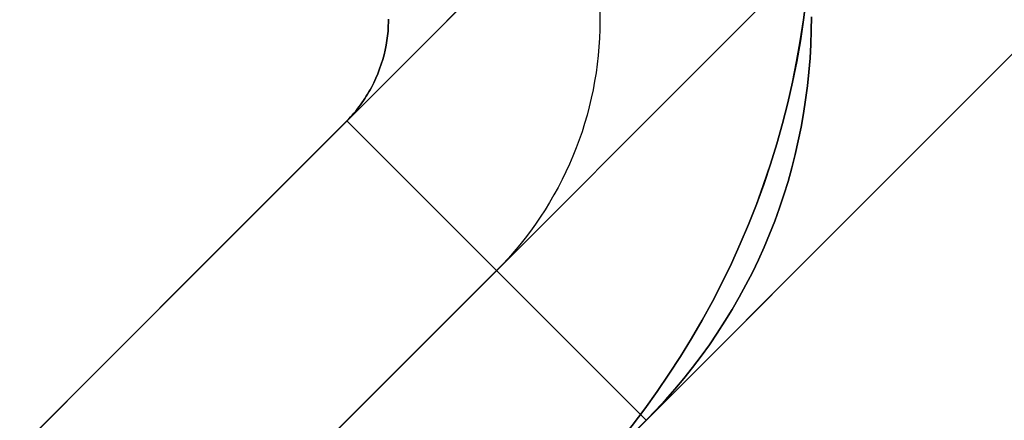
# Model space of a CAD drawing. Header units: millimetres. Extents: x -1030 to 192, y -442 to 180.
# Tile 175 of 256: x 178.08 to 181.57, y -419.81 to -418.39. Entities that reach past the tile are written whole.
import ezdxf

# ---------------------------------------------------------------- set-up
doc = ezdxf.new("R2010")
doc.units = ezdxf.units.MM
doc.header["$MEASUREMENT"] = 0
doc.layers.add('OVIDIO 120x60x72h', color=7, linetype='Continuous')

msp = doc.modelspace()

# ---------------------------------------------------------------- linework, layer by layer
at = {"layer": 'OVIDIO 120x60x72h'}
for points in [[(157.6762, -440.3181), (190.2025, -407.7919)], [(190.2025, -407.7919), (157.6762, -440.3181)], [(158.2065, -440.8485), (190.7328, -408.3222)], [(158.7369, -441.3788), (191.2631, -408.8525)], [(191.2631, -408.8525), (158.7369, -441.3788)], [(163.1563, -434.838), (184.7224, -413.2719)], [(164.2169, -435.8987), (185.7831, -414.3326)], [(180.87, -418.3212), (180.8607, -418.3948), (180.8496, -418.4685), (180.8366, -418.542), (180.8218, -418.6154), (180.8051, -418.6885), (180.7865, -418.7614), (180.7661, -418.8339), (180.7438, -418.9059), (180.7197, -418.9774), (180.6939, -419.0483), (180.6662, -419.1186), (180.6367, -419.1882), (180.6055, -419.2569), (180.5727, -419.3249), (180.5381, -419.3919), (180.502, -419.4579), (180.4642, -419.5229), (180.4249, -419.5868), (180.3841, -419.6496), (180.3419, -419.7112), (180.2983, -419.7716), (180.2533, -419.8306)], [(180.8704, -418.3213), (180.8611, -418.395), (180.85, -418.4686), (180.837, -418.5422), (180.8221, -418.6156), (180.8054, -418.6887), (180.7868, -418.7615), (180.7664, -418.834), (180.7441, -418.906), (180.72, -418.9775), (180.6941, -419.0485), (180.6664, -419.1187), (180.6369, -419.1883), (180.6057, -419.2571), (180.5728, -419.325), (180.5383, -419.392), (180.5021, -419.458), (180.4643, -419.523), (180.425, -419.5869), (180.3842, -419.6497), (180.342, -419.7113), (180.2983, -419.7716), (180.2534, -419.8307)], [(180.2534, -419.8307), (180.2983, -419.7716), (180.342, -419.7113), (180.3842, -419.6497), (180.425, -419.5869), (180.4643, -419.523), (180.5021, -419.458), (180.5383, -419.392), (180.5728, -419.325), (180.6057, -419.2571), (180.6369, -419.1883), (180.6664, -419.1187), (180.6941, -419.0485), (180.72, -418.9775), (180.7441, -418.906), (180.7664, -418.834), (180.7868, -418.7615), (180.8054, -418.6887), (180.8221, -418.6156), (180.837, -418.5422), (180.85, -418.4686), (180.8611, -418.395), (180.8704, -418.3213)], [(179.2423, -418.752), (168.6364, -429.358)], [(168.6364, -429.358), (179.2423, -418.752)], [(179.2423, -418.752), (180.303, -419.8127)], [(180.303, -419.8127), (179.2423, -418.752)], [(180.303, -419.8127), (179.2426, -418.7523)], [(169.1667, -429.8883), (179.7727, -419.2824)], [(180.303, -419.8127), (169.697, -430.4186)]]:
    msp.add_lwpolyline(points, dxfattribs=at)
at = {"layer": 'OVIDIO 120x60x72h', "extrusion": (0.999884, -0.000231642, 0.015217)}
for points in [[(-407.7478, 32.6784), (-418.7105, 752.7618)], [(-418.7105, 752.7618), (-407.7478, 32.6784)], [(-419.7709, 752.7456), (-408.8082, 32.6623)], [(-408.8082, 32.6623), (-419.7709, 752.7456)]]:
    msp.add_lwpolyline(points, dxfattribs=at)
at = {"layer": 'OVIDIO 120x60x72h', "extrusion": (0, 1.52165e-08, 1)}
for points in [[(180.0103, -420.1054), (180.0611, -420.0533), (180.1109, -419.9998), (180.1596, -419.9448), (180.2071, -419.8884), (180.2533, -419.8307), (180.2983, -419.7716), (180.3419, -419.7113), (180.3842, -419.6497), (180.425, -419.5869), (180.4642, -419.523), (180.502, -419.458), (180.5382, -419.3919), (180.5727, -419.3249), (180.6056, -419.257), (180.6368, -419.1882), (180.6662, -419.1187), (180.6939, -419.0484), (180.7198, -418.9775), (180.7439, -418.906), (180.7662, -418.8339), (180.7866, -418.7615), (180.8052, -418.6886), (180.8219, -418.6155), (180.8367, -418.5421), (180.8497, -418.4685), (180.8608, -418.3949), (180.8701, -418.3213), (180.8775, -418.2476), (180.8831, -418.1741), (180.8868, -418.1008), (180.8888, -418.0278), (180.889, -417.955)], [(180.889, -417.955), (180.8888, -418.0278), (180.8868, -418.1008), (180.8831, -418.1741), (180.8775, -418.2476), (180.8701, -418.3213), (180.8608, -418.3949), (180.8497, -418.4685), (180.8367, -418.5421), (180.8219, -418.6155), (180.8052, -418.6886), (180.7866, -418.7615), (180.7662, -418.8339), (180.7439, -418.906), (180.7198, -418.9775), (180.6939, -419.0484), (180.6662, -419.1187), (180.6368, -419.1882), (180.6056, -419.257), (180.5727, -419.3249), (180.5382, -419.3919), (180.502, -419.458), (180.4642, -419.523), (180.425, -419.5869), (180.3842, -419.6497), (180.3419, -419.7113), (180.2983, -419.7716), (180.2533, -419.8307), (180.2071, -419.8884), (180.1596, -419.9448), (180.1109, -419.9998), (180.0611, -420.0533), (180.0103, -420.1054)]]:
    msp.add_lwpolyline(points, dxfattribs=at)
at = {"layer": 'OVIDIO 120x60x72h', "extrusion": (0.000134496, 1, 2.04719e-06)}
msp.add_lwpolyline([(-180.9454, 755.5792), (-179.4459, 755.5563)], dxfattribs=at)
at = {"layer": 'OVIDIO 120x60x72h', "extrusion": (-0.00761, 0.003153, 0.999966)}
msp.add_lwpolyline([(186.4812, -421.5395), (185.0957, -420.9655)], dxfattribs=at)
at = {"layer": 'OVIDIO 120x60x72h'}
for points in [[(180.1388, -418.3675, 755.5666), (180.1392, -418.3982, 755.5669), (180.1388, -418.4289, 755.5672), (180.1377, -418.4596, 755.5675), (180.1358, -418.4902, 755.5678), (180.1331, -418.5208, 755.5681), (180.1297, -418.5513, 755.5684), (180.1256, -418.5817, 755.5687), (180.1207, -418.612, 755.569), (180.115, -418.6422, 755.5693), (180.1087, -418.6722, 755.5697), (180.1016, -418.702, 755.57), (180.0938, -418.7317, 755.5703), (180.0852, -418.7612, 755.5707), (180.076, -418.7905, 755.571), (180.066, -418.8195, 755.5714), (180.0553, -418.8483, 755.5718), (180.0439, -418.8767, 755.5721), (180.0318, -418.905, 755.5725), (180.019, -418.9329, 755.5729), (180.0055, -418.9604, 755.5732), (179.9914, -418.9877, 755.5736), (179.9766, -419.0145, 755.574), (179.9611, -419.0411, 755.5744), (179.945, -419.0672, 755.5748), (179.9282, -419.0929, 755.5752), (179.9109, -419.1182, 755.5755), (179.8929, -419.1431, 755.5759), (179.8743, -419.1675, 755.5763), (179.8551, -419.1915, 755.5767), (179.8354, -419.215, 755.5771), (179.815, -419.238, 755.5775), (179.7942, -419.2605, 755.5779), (179.7727, -419.2824, 755.5783)], [(179.3899, -418.3926, 755.5525), (179.3899, -418.401, 755.553), (179.3894, -418.4176, 755.5543), (179.3884, -418.4343, 755.5555), (179.3867, -418.4511, 755.5569), (179.3845, -418.4679, 755.5582), (179.3817, -418.4847, 755.5595), (179.3783, -418.5015, 755.5608), (179.3743, -418.5183, 755.562), (179.3697, -418.5351, 755.5632), (179.3645, -418.5519, 755.5644), (179.3586, -418.5685, 755.5655), (179.3522, -418.5851, 755.5665), (179.3453, -418.6015, 755.5676), (179.3377, -418.6178, 755.5686), (179.3295, -418.6338, 755.5696), (179.3251, -418.6418, 755.5702), (179.3207, -418.6497, 755.5707), (179.316, -418.6575, 755.5712), (179.3113, -418.6653, 755.5717), (179.3064, -418.673, 755.5722), (179.3013, -418.6806, 755.5727), (179.2961, -418.6881, 755.5733), (179.2907, -418.6956, 755.5738), (179.2852, -418.703, 755.5743), (179.2795, -418.7103, 755.5749), (179.2737, -418.7175, 755.5754), (179.2677, -418.7246, 755.576), (179.2616, -418.7316, 755.5765), (179.2553, -418.7385, 755.5771), (179.2489, -418.7453, 755.5777), (179.2423, -418.752, 755.5783)], [(179.2423, -418.752, 755.5783), (179.2489, -418.7453, 755.5777), (179.2553, -418.7385, 755.5771), (179.2616, -418.7316, 755.5765), (179.2677, -418.7246, 755.576), (179.2737, -418.7175, 755.5754), (179.2795, -418.7103, 755.5749), (179.2852, -418.703, 755.5743), (179.2907, -418.6956, 755.5738), (179.2961, -418.6881, 755.5733), (179.3013, -418.6806, 755.5727), (179.3064, -418.673, 755.5722), (179.3113, -418.6653, 755.5717), (179.316, -418.6575, 755.5712), (179.3207, -418.6497, 755.5707), (179.3251, -418.6418, 755.5702), (179.3295, -418.6338, 755.5696), (179.3377, -418.6178, 755.5686), (179.3453, -418.6015, 755.5676), (179.3522, -418.5851, 755.5665), (179.3586, -418.5685, 755.5655), (179.3645, -418.5519, 755.5644), (179.3697, -418.5351, 755.5632), (179.3743, -418.5183, 755.562), (179.3783, -418.5015, 755.5608), (179.3817, -418.4847, 755.5595), (179.3845, -418.4679, 755.5582), (179.3867, -418.4511, 755.5569), (179.3884, -418.4343, 755.5555), (179.3894, -418.4176, 755.5543), (179.3899, -418.401, 755.553), (179.3899, -418.3926, 755.5525)], [(180.303, -419.8127, 755.5783), (180.3379, -419.7769, 755.5783), (180.3719, -419.7402, 755.5783), (180.4049, -419.7027, 755.5783), (180.437, -419.6645, 755.5783), (180.4681, -419.6254, 755.5782), (180.4982, -419.5857, 755.5782), (180.5273, -419.5452, 755.5782), (180.5554, -419.5041, 755.5782), (180.5824, -419.4622, 755.5782), (180.6084, -419.4198, 755.5782), (180.6333, -419.3768, 755.5782), (180.657, -419.3331, 755.5782), (180.6797, -419.2889, 755.5782), (180.7013, -419.2442, 755.5782), (180.7217, -419.199, 755.5783), (180.7409, -419.1534, 755.5783), (180.759, -419.1072, 755.5784), (180.7759, -419.0607, 755.5784), (180.7916, -419.0138, 755.5785), (180.8061, -418.9665, 755.5786), (180.8195, -418.9189, 755.5787), (180.8317, -418.871, 755.5787), (180.8427, -418.8229, 755.5788), (180.8525, -418.7746, 755.5788), (180.8612, -418.726, 755.5789), (180.8687, -418.6774, 755.5789), (180.875, -418.6285, 755.5789), (180.8801, -418.5796, 755.5788), (180.8841, -418.5307, 755.5788), (180.8869, -418.4817, 755.5786), (180.8885, -418.4327, 755.5785), (180.8889, -418.3838, 755.5783)], [(180.8889, -418.3838, 755.5783), (180.8885, -418.4327, 755.5785), (180.8869, -418.4817, 755.5786), (180.8841, -418.5307, 755.5788), (180.8801, -418.5796, 755.5788), (180.875, -418.6285, 755.5789), (180.8687, -418.6774, 755.5789), (180.8612, -418.726, 755.5789), (180.8525, -418.7746, 755.5788), (180.8427, -418.8229, 755.5788), (180.8317, -418.871, 755.5787), (180.8195, -418.9189, 755.5787), (180.8061, -418.9665, 755.5786), (180.7916, -419.0138, 755.5785), (180.7759, -419.0607, 755.5784), (180.759, -419.1072, 755.5784), (180.7409, -419.1534, 755.5783), (180.7217, -419.199, 755.5783), (180.7013, -419.2442, 755.5782), (180.6797, -419.2889, 755.5782), (180.657, -419.3331, 755.5782), (180.6333, -419.3768, 755.5782), (180.6084, -419.4198, 755.5782), (180.5824, -419.4622, 755.5782), (180.5554, -419.5041, 755.5782), (180.5273, -419.5452, 755.5782), (180.4982, -419.5857, 755.5782), (180.4681, -419.6254, 755.5782), (180.437, -419.6645, 755.5783), (180.4049, -419.7027, 755.5783), (180.3719, -419.7402, 755.5783), (180.3379, -419.7769, 755.5783), (180.303, -419.8127, 755.5783)]]:
    msp.add_polyline3d(points, dxfattribs=at)

doc.saveas('drawing.dxf')
